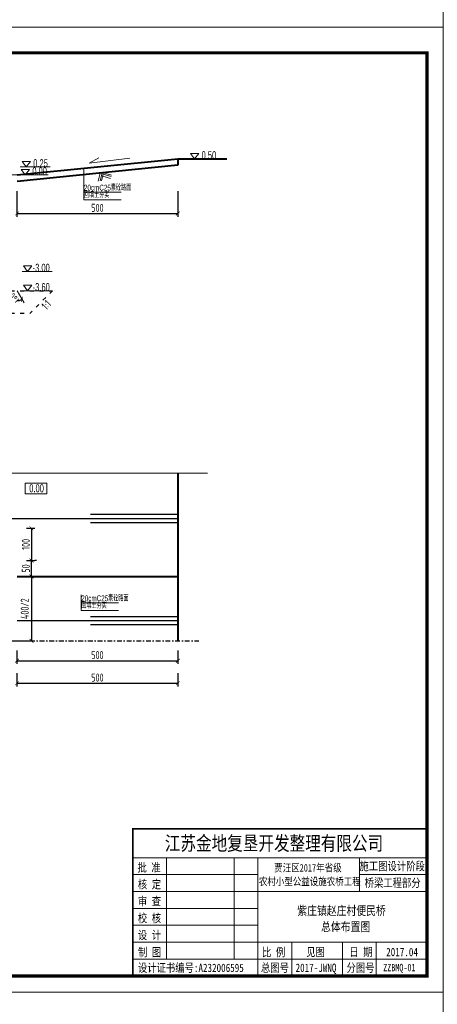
# Model space of a CAD drawing. Header units: inches. Extents: x 97745 to 142261, y 62673 to 100665.
# Tile 60 of 148: x 106635 to 107933, y 82881 to 85942. Entities that reach past the tile are written whole.
import ezdxf
from ezdxf.enums import TextEntityAlignment as Align

# ---------------------------------------------------------------- set-up
doc = ezdxf.new("R2010")
doc.units = ezdxf.units.IN
doc.header["$MEASUREMENT"] = 0
doc.linetypes.add('ACAD_ISO03W100', pattern=[30, 12, -18])
doc.linetypes.add('DASHDOTX2', pattern=[2, 1, -0.5, 0, -0.5])
doc.layers.get('0').update_dxf_attribs({"lineweight": 15})
doc.layers.add('1', color=7, linetype='Continuous')
doc.layers.add('轴线', color=3, linetype='DASHDOTX2')
for name, color, linetype, lineweight in [('BM1', 7, 'Continuous', 15), ('文字', 7, 'Continuous', 20), ('标注', 3, 'Continuous', 18), ('细实线', 4, 'Continuous', 15), ('虚线', 2, 'ACAD_ISO03W100', 25), ('轮廓线', 1, 'Continuous', 40)]:
    doc.layers.add(name, color=color, linetype=linetype, lineweight=lineweight)
doc.styles.add('03、he-e', font='hztxt_e.shx', dxfattribs={"width": 0.65, "bigfont": 'hztxt.shx'})
doc.styles.add('HZ', font='tssdeng.shx', dxfattribs={"width": 0.65, "bigfont": 'hztxt.shx'})
doc.styles.add('HZTXT', font='tssdeng.shx', dxfattribs={"width": 0.75, "bigfont": 'hztxt.shx'})
doc.styles.get("Standard").update_dxf_attribs({"font": 'hztxt_e.shx', "width": 0.7, "bigfont": 'hztxt.shx'})
doc.styles.add('图框', font='SIMFANG.TTF', dxfattribs={"width": 0.8, "height": 4})
doc.dimstyles.new('3', dxfattribs={"dimtxt": 25, "dimasz": 12, "dimexe": 10, "dimexo": 30, "dimgap": 5, "dimtad": 1, "dimdec": 0, "dimzin": 0, "dimdsep": 46, "dimtxsty": 'HZTXT', "dimblk": 'ARCHTICK', "dimcen": 0, "dimclrt": 7, "dimazin": 2, "dimtfac": 1, "dimtdec": 0, "dimtix": 1, "dimtmove": 2, "dimatfit": 3, "dimfxl": 250, "dimtolj": 1, "dimtzin": 0, "dimarcsym": 0})

# ---------------------------------------------------------------- blocks, each defined once
blk = doc.blocks.new('三角形')
at = {"layer": '轮廓线', "color": 0, "lineweight": 20}
for p, q in [((24441.9, 199232.1), (24477.5, 199232.1)), ((24459.3, 199208.6), (24441.9, 199232.1)), ((24477.5, 199232.1), (24459.3, 199208.6))]:
    blk.add_line(p, q, dxfattribs=at)
blk = doc.blocks.new('_ArchTick')
at = {"color": 0, "linetype": 'ByBlock', "const_width": 0.15}
blk.add_lwpolyline([(-0.5, -0.5), (0.5, 0.5)], dxfattribs=at)
blk = doc.blocks.new('*D342')
at = {"color": 0, "lineweight": -2, "transparency": 16777216}
for p, q in [((106671.8, 84211.2), (106671.8, 84261.2)), ((106687.9, 84261.2), (106681.8, 84261.2)), ((106687.9, 84211.2), (106681.8, 84211.2))]:
    blk.add_line(p, q, dxfattribs=at)
at = {"color": 0, "lineweight": -2, "transparency": 16777216, "xscale": 12, "yscale": 12, "zscale": 12}
for p, rotation in [((106671.8, 84261.2), 90), ((106671.8, 84211.2), 270)]:
    blk.add_blockref('_ArchTick', p, dxfattribs=dict(at, rotation=rotation))
at = {"color": 7, "transparency": 16777216, "insert": (106654.3, 84236.2), "char_height": 25, "attachment_point": 5, "rotation": 90, "style": 'HZTXT'}
blk.add_mtext('\\A1;50', dxfattribs=at)
blk = doc.blocks.new('*D346')
at = {"color": 0, "lineweight": -2, "transparency": 16777216}
for p, q in [((106671.8, 84211.2), (106671.8, 84011.2)), ((106687.9, 84211.2), (106681.8, 84211.2)), ((106587.9, 84011.2), (106681.8, 84011.2))]:
    blk.add_line(p, q, dxfattribs=at)
at = {"color": 0, "lineweight": -2, "transparency": 16777216, "xscale": 12, "yscale": 12, "zscale": 12}
for p, rotation in [((106671.8, 84211.2), 90), ((106671.8, 84011.2), 270)]:
    blk.add_blockref('_ArchTick', p, dxfattribs=dict(at, rotation=rotation))
at = {"color": 7, "transparency": 16777216, "insert": (106650.9, 84111.2), "char_height": 25, "attachment_point": 5, "rotation": 90, "style": 'HZTXT'}
blk.add_mtext('\\A1;400/2', dxfattribs=at)
blk = doc.blocks.new('*D465')
at = {"color": 0, "lineweight": -2, "transparency": 16777216}
blk.add_arc((106626.8, 85099.7), 31.1, 270, 300, dxfattribs=at)
at = {"color": 0, "lineweight": -2, "transparency": 16777216, "xscale": 12, "yscale": 12, "zscale": 12}
for p, rotation in [((106626.8, 85068.6), 180.000000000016), ((106642.4, 85072.7), 30.00000000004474)]:
    blk.add_blockref('_ArchTick', p, dxfattribs=dict(at, rotation=rotation))
at = {"color": 7, "transparency": 16777216, "insert": (106609.1, 85083.1), "char_height": 25, "attachment_point": 5, "rotation": 312.9701, "style": 'HZTXT'}
blk.add_mtext('\\A1;30°', dxfattribs=at)
blk = doc.blocks.new('*D551')
at = {"color": 0, "lineweight": -2}
for p, q in [((106656.8, 84361.2), (106681.8, 84361.2)), ((106671.8, 84361.2), (106671.8, 84261.2)), ((106656.8, 84261.2), (106681.8, 84261.2))]:
    blk.add_line(p, q, dxfattribs=at)
at = {"color": 0, "lineweight": -2, "xscale": 12, "yscale": 12, "zscale": 12}
for p, rotation in [((106671.8, 84361.2), 90), ((106671.8, 84261.2), 270)]:
    blk.add_blockref('_ArchTick', p, dxfattribs=dict(at, rotation=rotation))
at = {"color": 7, "insert": (106654.3, 84311.2), "char_height": 25, "attachment_point": 5, "rotation": 90, "style": 'HZTXT'}
blk.add_mtext('\\A1;100', dxfattribs=at)
blk = doc.blocks.new('*D2136')
at = {"color": 0, "lineweight": -2}
for p, q in [((106626.8, 85409.7), (106626.8, 85329.9)), ((107126.8, 85409.7), (107126.8, 85329.9)), ((106626.8, 85339.9), (107126.8, 85339.9))]:
    blk.add_line(p, q, dxfattribs=at)
at = {"color": 0, "lineweight": -2, "xscale": 12, "yscale": 12, "zscale": 12, "rotation": 180}
blk.add_blockref('_ArchTick', (106626.8, 85339.9), dxfattribs=at)
at = {"color": 0, "lineweight": -2, "xscale": 12, "yscale": 12, "zscale": 12}
blk.add_blockref('_ArchTick', (107126.8, 85339.9), dxfattribs=at)
at = {"color": 7, "insert": (106876.8, 85357.4), "char_height": 25, "attachment_point": 5, "style": 'HZTXT'}
blk.add_mtext('\\A1;500', dxfattribs=at)
blk = doc.blocks.new('*D2139')
at = {"color": 0, "lineweight": -2}
for p, q in [((106626.8, 83981.2), (106626.8, 83939.5)), ((107126.8, 83981.2), (107126.8, 83939.5)), ((106626.8, 83949.5), (107126.8, 83949.5))]:
    blk.add_line(p, q, dxfattribs=at)
at = {"color": 0, "lineweight": -2, "xscale": 12, "yscale": 12, "zscale": 12, "rotation": 180}
blk.add_blockref('_ArchTick', (106626.8, 83949.5), dxfattribs=at)
at = {"color": 0, "lineweight": -2, "xscale": 12, "yscale": 12, "zscale": 12}
blk.add_blockref('_ArchTick', (107126.8, 83949.5), dxfattribs=at)
at = {"color": 7, "insert": (106876.8, 83967), "char_height": 25, "attachment_point": 5, "style": 'HZTXT'}
blk.add_mtext('\\A1;500', dxfattribs=at)
blk = doc.blocks.new('*D2140')
at = {"color": 0, "lineweight": -2}
for p, q in [((106626.8, 83911.3), (106626.8, 83869.6)), ((107126.8, 83911.3), (107126.8, 83869.6)), ((106626.8, 83879.6), (107126.8, 83879.6))]:
    blk.add_line(p, q, dxfattribs=at)
at = {"color": 0, "lineweight": -2, "xscale": 12, "yscale": 12, "zscale": 12, "rotation": 180}
blk.add_blockref('_ArchTick', (106626.8, 83879.6), dxfattribs=at)
at = {"color": 0, "lineweight": -2, "xscale": 12, "yscale": 12, "zscale": 12}
blk.add_blockref('_ArchTick', (107126.8, 83879.6), dxfattribs=at)
at = {"color": 7, "insert": (106876.8, 83897.1), "char_height": 25, "attachment_point": 5, "style": 'HZTXT'}
blk.add_mtext('\\A1;500', dxfattribs=at)

msp = doc.modelspace()

# ---------------------------------------------------------------- linework, layer by layer
for p, q in [((106730.221, 85484.665), (106636.954, 85484.665)), ((106551.826, 85459.665), (106723.686, 85459.665)), ((106736.255, 85159.668), (106642.987, 85159.668)), ((106626.826, 85099.668), (106648.638, 85061.888)), ((106736.255, 85099.668), (106642.987, 85099.668)), ((106314.628, 84532.333), (107218.426, 84532.333))]:
    msp.add_line(p, q)
at = {"lineweight": -3}
for p, q in [((107126.826, 84390.987), (106551.826, 84390.987)), ((107126.826, 84404.028), (106855.752, 84404.028)), ((107126.826, 84378.566), (106855.752, 84378.566)), ((107126.826, 84086.188), (106855.752, 84086.188)), ((107126.826, 84073.146), (106626.826, 84073.146)), ((107126.826, 84060.726), (106855.752, 84060.726))]:
    msp.add_line(p, q, dxfattribs=at)
msp.add_lwpolyline([(106652.316, 84501.672), (106719.196, 84501.672), (106719.196, 84468.021), (106652.316, 84468.021)], close=True)
at = {"layer": 'BM1'}
for p, q in [((106850.846, 85496.655), (106881.207, 85513.038)), ((106977.756, 85511.825), (106850.846, 85496.655)), ((106885.717, 85465.554), (106879.552, 85440.545)), ((106890.986, 85466.081), (106884.821, 85441.071)), ((106896.05, 85466.587), (106889.885, 85441.578)), ((106894.88, 85461.843), (106919.357, 85454.357)), ((106896.05, 85466.587), (106920.527, 85459.102)), ((106893.408, 85455.872), (106917.885, 85448.386))]:
    msp.add_line(p, q, dxfattribs=at)
at = {"layer": 'BM1', "color": 0, "linetype": 'Continuous'}
for p, q in [((106986.459, 83427.316), (107901.103, 83427.316)), ((106986.459, 83427.316), (106986.459, 82969.243)), ((106986.459, 82969.243), (106986.459, 83427.316)), ((106986.459, 83337.203), (107901.103, 83337.203)), ((107091.59, 83021.809), (107091.59, 83337.203)), ((107301.853, 83337.203), (107301.853, 83021.809)), ((107375.445, 83337.203), (107375.445, 82969.243)), ((107690.84, 83232.072), (107690.84, 83337.203)), ((106986.459, 83284.638), (107375.445, 83284.638)), ((107690.84, 83284.638), (107901.103, 83284.638)), ((106986.459, 83232.072), (107901.103, 83232.072)), ((106986.459, 83179.506), (107375.445, 83179.506)), ((106986.459, 83126.94), (107375.445, 83126.94)), ((106986.459, 83074.374), (107901.103, 83074.374)), ((107480.577, 83074.374), (107480.577, 82969.243)), ((107638.274, 83074.374), (107638.274, 82969.243)), ((107743.406, 83074.374), (107743.406, 83021.809)), ((107743.406, 82969.243), (107743.406, 83074.374)), ((106986.459, 83021.809), (107901.103, 83021.809))]:
    msp.add_line(p, q, dxfattribs=at)
at = {"layer": 'BM1', "const_width": 1}
for points in [[(103708.27, 88919.854), (107951.098, 88919.854), (107951.098, 85919.551), (103708.27, 85919.551), (103708.27, 88919.854)], [(103708.27, 85919.551), (107951.098, 85919.551), (107951.098, 82919.248), (103708.27, 82919.248), (103708.27, 85919.551)], [(103708.27, 82919.248), (107951.098, 82919.248), (107951.098, 79918.945), (103708.27, 79918.945), (103708.27, 82919.248)]]:
    msp.add_lwpolyline(points, dxfattribs=at)
at = {"layer": 'BM1'}
for points in [[(103708.27, 88919.854), (107951.098, 88919.854), (107951.098, 85919.551), (103708.27, 85919.551)], [(103708.27, 85919.551), (107951.098, 85919.551), (107951.098, 82919.248), (103708.27, 82919.248)], [(103708.27, 82919.248), (107951.098, 82919.248), (107951.098, 79918.945), (103708.27, 79918.945)]]:
    msp.add_lwpolyline(points, close=True, dxfattribs=at)
at = {"layer": 'BM1', "color": 0, "linetype": 'Continuous', "const_width": 9.999}
msp.add_lwpolyline([(103876.114, 82969.243), (103876.114, 85839.25), (107901.103, 85839.25), (107901.103, 82969.243)], close=True, dxfattribs=at)
at = {"layer": 'BM1', "color": 0, "linetype": 'Continuous', "const_width": 5.257}
msp.add_lwpolyline([(107901.103, 83427.316), (106986.459, 83427.316), (106986.459, 82969.243)], dxfattribs=at)
at = {"layer": '标注', "color": 9, "ltscale": 0.5}
for p, q in [((106834.355, 85405.801), (106950.843, 85405.801)), ((106834.355, 85382.072), (106950.843, 85382.072)), ((106826.049, 84129.198), (106942.537, 84129.198)), ((106826.049, 84105.469), (106942.537, 84105.469))]:
    msp.add_line(p, q, dxfattribs=at)
for points in [[(106834.355, 85382.072), (106834.355, 85480.418), (106834.355, 85480.418)], [(106826.049, 84105.469), (106826.049, 84154.642), (106826.049, 84154.642)]]:
    msp.add_lwpolyline(points, dxfattribs=at)
at = {"layer": '虚线'}
for p, q in [((105976.826, 85099.668), (106737.241, 85099.668)), ((106737.241, 85099.668), (106667.241, 85029.668)), ((105976.826, 85029.668), (106667.241, 85029.668))]:
    msp.add_line(p, q, dxfattribs=at)
at = {"layer": '轮廓线', "color": 0, "lineweight": 20}
for p, q in [((107165.915, 85526.605), (107191.59, 85526.605)), ((107178.461, 85509.665), (107165.915, 85526.605)), ((107191.59, 85526.605), (107178.461, 85509.665)), ((106642.952, 85501.605), (106668.627, 85501.605)), ((106655.498, 85484.665), (106642.952, 85501.605)), ((106668.627, 85501.605), (106655.498, 85484.665)), ((106639.804, 85476.605), (106665.479, 85476.605)), ((106652.349, 85459.665), (106639.804, 85476.605)), ((106665.479, 85476.605), (106652.349, 85459.665))]:
    msp.add_line(p, q, dxfattribs=at)
at = {"layer": '轮廓线'}
for p, q in [((106626.826, 85459.665), (107126.826, 85509.665)), ((107126.826, 85509.665), (107126.826, 85489.665)), ((107126.826, 85509.665), (107278.837, 85509.665)), ((107126.826, 85509.665), (107249.797, 85509.665)), ((107126.826, 85489.665), (106626.826, 85439.665)), ((107126.826, 84532.333), (107126.826, 84011.188)), ((106626.826, 84211.188), (107126.826, 84211.188))]:
    msp.add_line(p, q, dxfattribs=at)
at = {"layer": '轴线', "ltscale": 15}
msp.add_line((104770.508, 84011.188), (107191.583, 84011.188), dxfattribs=at)

# ---------------------------------------------------------------- block references
at = {"xscale": 0.7200000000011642, "yscale": 0.7200000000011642, "zscale": 0.7200000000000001}
for p in [(89048.845, -58270.49), (89048.845, -58330.49)]:
    msp.add_blockref('三角形', p, dxfattribs=at)

# ---------------------------------------------------------------- texts
at = {"width": 0.7}
for s, p in [('0.50', (107200.541, 85508.541)), ('0.25', (106677.181, 85483.541)), ('0.00', (106674.429, 85458.541)), ('-3.00', (106675.454, 85158.544)), ('-3.60', (106675.454, 85098.544)), ('0.00', (106664.876, 84473.035))]:
    msp.add_text(s, height=25, dxfattribs=at).set_placement(p)
at = {"layer": '1', "color": 7, "linetype": 'Continuous', "style": '图框', "width": 0.8}
for s, height, p in [('江苏金地复垦开发整理有限公司 ', 44.4121, (107086.266, 83359.803)), ('批 准', 25.9071, (107001.178, 83293.536)), ('贾汪区2017年省级', 23.5519, (107426.158, 83293.87)), ('核 定', 25.9071, (107002.501, 83241.242)), ('农村小型公益设施农桥工程', 23.55187, (107378.436, 83251.262)), ('审 查', 25.9071, (107002.501, 83188.676)), ('校 核', 25.9071, (107002.501, 83136.111)), ('设 计', 25.9071, (107002.501, 83083.545)), ('制 图', 25.9071, (107002.842, 83030.251)), ('比 例', 25.9071, (107388.262, 83029.974)), ('见图', 25.9071, (107525.583, 83030.896)), ('日 期', 25.9071, (107659.573, 83030.896)), ('2017.04', 25.9071, (107774.165, 83030.896)), ('设计证书编号:A232006595 ', 25.90706, (107002.517, 82981.773)), ('总图号', 25.9071, (107384.858, 82981.926)), ('2017-JWNQ', 25.9071, (107492.606, 82981.926)), ('分图号', 25.9071, (107650.864, 82981.926))]:
    msp.add_text(s, height=height, dxfattribs=at).set_placement(p)
at = {"layer": '1', "color": 7, "linetype": 'Continuous', "char_height": 25.9071, "width": 215.18175, "attachment_point": 5, "style": '图框'}
for s, insert in [('施工图设计阶段', (107792.843, 83309.387)), ('桥梁工程部分', (107794.362, 83257.298))]:
    msp.add_mtext(s, dxfattribs=dict(at, insert=insert))
at = {"layer": 'BM1', "color": 0, "linetype": 'Continuous', "style": '图框', "width": 0.8}
msp.add_text('ZZBMQ-01', height=23, dxfattribs=at).set_placement((107764.97, 82984.148))
at = {"layer": '文字', "linetype": 'Continuous', "style": '图框', "width": 0.8}
for s, p in [('紫庄镇赵庄村便民桥', (107497.975, 83158.633)), ('总体布置图', (107571.8, 83108.624))]:
    msp.add_text(s, height=27.2755, dxfattribs=at).set_placement(p)
at = {"layer": '标注', "color": 3, "style": '03、he-e', "width": 0.65}
for s, p in [('20cmC25素砼路面', (106834.855, 85405.801)), ('回填土夯实', (106834.855, 85383.301)), ('20cmC25素砼路面', (106826.549, 84129.198)), ('回填土夯实', (106826.549, 84106.698))]:
    msp.add_text(s, height=18, dxfattribs=at).set_placement(p, align=Align.BOTTOM_LEFT)
at = {"layer": '细实线', "style": 'HZ', "width": 0.7}
msp.add_text('1:1', height=25, rotation=45, dxfattribs=at).set_placement((106717.746, 85037.984))

# ---------------------------------------------------------------- dimensions: what is measured, and where the dimension line sits
dim = msp.add_linear_dim(base=(107126.826, 85339.943), p1=(106626.826, 85439.665), p2=(107126.826, 85439.665), dimstyle='3')
dim.commit()
dim.dimension.update_dxf_attribs({"geometry": '*D2136', "text_midpoint": (106876.826, 85357.443)})
dim = msp.add_angular_dim_2l(base=(106637.465, 85070.437), line1=((106626.826, 85099.668), (106626.826, 85051.964)), line2=((106626.826, 85099.668), (106648.638, 85061.888)), dimstyle='3')
dim.commit()
dim.dimension.update_dxf_attribs({"geometry": '*D465', "text_midpoint": (106609.092, 85083.148), "dimtype": 162})
for p1, p2, picture, middle in [((106626.826, 84361.188), (106626.826, 84261.188), '*D551', (106654.25, 84311.188)), ((106657.854, 84211.188), (106657.854, 84261.188), '*D342', (106654.25, 84236.188))]:
    dim = msp.add_linear_dim(base=(106671.75, 84261.188), p1=p1, p2=p2, angle=90, dimstyle='3')
    dim.commit()
    dim.dimension.update_dxf_attribs({"geometry": picture, "text_midpoint": middle})
dim = msp.add_linear_dim(base=(106671.75, 84011.188), p1=(106657.854, 84211.188), p2=(106557.854, 84011.188), angle=90, text='<>/2', dimstyle='3', override={"dimlfac": 2})
dim.commit()
dim.dimension.update_dxf_attribs({"geometry": '*D346', "text_midpoint": (106650.885, 84111.188)})
for p1, p2, picture, middle in [((106626.826, 84011.188), (107126.826, 84011.188), '*D2139', (106876.826, 83966.992)), ((106626.826, 83941.275), (107126.826, 83941.275), '*D2140', (106876.826, 83897.08))]:
    dim = msp.add_aligned_dim(p1=p1, p2=p2, distance=-61.695, dimstyle='3')
    dim.commit()
    dim.dimension.update_dxf_attribs({"geometry": picture, "text_midpoint": middle})

doc.saveas('drawing.dxf')
